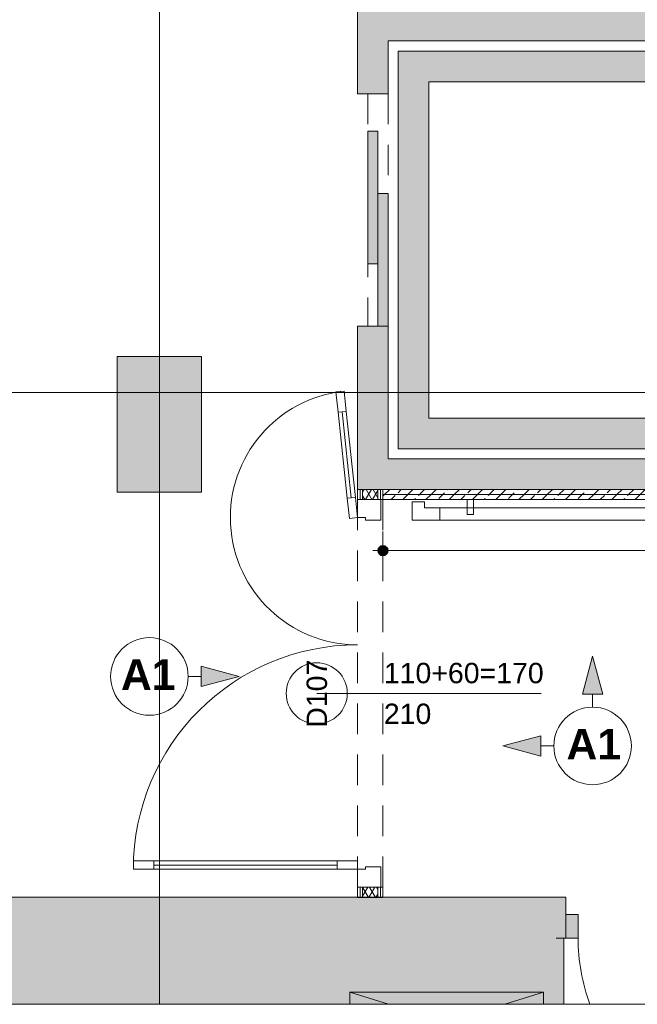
# Paper-space layout 'A-53 WYKOŃCZENIA ŚCIAN - PIĘTRO 8' of a CAD drawing. Header units: millimetres. Extents: x 0 to 420, y 0 to 297.
# Tile 6 of 11: x 185 to 215, y 107 to 155. Entities that reach past the tile are written whole.
import ezdxf
from ezdxf.xclip import XClip

# ---------------------------------------------------------------- set-up
doc = ezdxf.new("R2010")
doc.units = ezdxf.units.MM
doc.header["$MEASUREMENT"] = 0
doc.header["$XCLIPFRAME"] = 0
for name, pattern in [('DASHDOTX2', [1000, 500, -250, 0, -250]), ('Przer. długie kreski', [2.5, 1.5, -1]), ('PRZERYWANA_DU_A', [550, 350.0000000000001, -199.9999999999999])]:
    doc.linetypes.add(name, pattern=pattern)
for name, color, linetype, lineweight in [('0_Nr_pióra__2', 8, 'Continuous', 13), ('A__OKŁADZINY ŚCIAN_Nr_pióra__1', 7, 'Continuous', 20), ('A_winda_Nr_pióra__1', 7, 'Continuous', 20), ('A_wyposażenie_Nr_pióra__2', 8, 'Continuous', 13), ('A_ściany proj_Nr_pióra__1', 7, 'Continuous', 20), ('A_ściany proj_Nr_pióra__2', 8, 'Continuous', 13), ('A_ściany_Nr_pióra__1', 7, 'Continuous', 20), ('Drzwi Archicad_Nr_pióra__1', 7, 'Continuous', 20), ('Drzwi Archicad_Nr_pióra__3', 252, 'Continuous', 13), ('Znaczniki drzwi Archicada_Nr_pióra__3', 252, 'Continuous', 13)]:
    doc.layers.add(name, color=color, linetype=linetype, lineweight=lineweight)
for name, color, linetype in [('A__OKŁADZINY ŚCIAN', 7, 'Continuous'), ('A_podrys', 7, 'Continuous'), ('A_winda', 7, 'Continuous'), ('A_wyposażenie', 7, 'Continuous'), ('A_ściany', 7, 'Continuous'), ('A_ściany proj', 7, 'Continuous'), ('Drzwi Archicad', 7, 'Continuous')]:
    doc.layers.add(name, color=color, linetype=linetype)
for name, color, linetype, lineweight, true_color in [('A__OKŁADZINY ŚCIAN_Nr_pióra__7', 7, 'Continuous', 18, 0x171717), ('A_osie_Nr_pióra__16', 7, 'Continuous', 5, 0x0f0f0f), ('A_ściany proj_Nr_pióra__10', 7, 'Continuous', 13, 0x4b4b4b), ('A_ściany proj_Nr_pióra__21', 7, 'Continuous', 5, 0xb0b0b0), ('AR ODBOJOPORĘCZ_Nr_pióra__10', 7, 'Continuous', 13, 0x4b4b4b)]:
    doc.layers.add(name, color=color, linetype=linetype, lineweight=lineweight, true_color=true_color)
doc.styles.add('STYL_AUTOMATYCZNY_3', font='arial.ttf')
doc.styles.add('STYL_AUTOMATYCZNY_4', font='arial.ttf')
pattern_1 = [(45, (-1583.692294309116, -271.8868056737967), (-0.5702462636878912, 0.5702462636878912), []), (45, (-1583.122044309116, -271.8868056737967), (-0.5702462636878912, 0.5702462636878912), [0.4032300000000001, -0.20161])]
pattern_2 = [(0, (-1583.692294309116, -271.8868056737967), (0, 1), [0, -1])]
pattern_3 = [(60.00000000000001, (-1583.692294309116, -271.8868056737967), (-0.2598076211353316, 0.1499999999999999), []), (120, (-1583.692294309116, -271.8868056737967), (0.2598076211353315, 0.15), [])]

# ---------------------------------------------------------------- blocks, each defined once
blk = doc.blocks.new('Rysunek_2_2', base_point=(-1583.692294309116, -271.8868056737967))
at = {"layer": 'A__OKŁADZINY ŚCIAN', "linetype": 'Continuous', "lineweight": 0, "true_color": 0x171717}
blk.add_hatch(color=250, dxfattribs=at).paths.add_polyline_path([(202.329814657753, 129.4380284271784), (202.3488447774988, 129.342357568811), (202.403037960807, 129.2612517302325), (202.4841437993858, 129.2070585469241), (202.5798146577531, 129.1880284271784), (202.6754855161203, 129.2070585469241), (202.7565913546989, 129.2612517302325), (202.8107845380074, 129.342357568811), (202.8298146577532, 129.4380284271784), (202.8107845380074, 129.5336992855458), (202.7565913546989, 129.6148051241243), (202.6754855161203, 129.6689983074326), (202.5798146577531, 129.6880284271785), (202.4841437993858, 129.6689983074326), (202.403037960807, 129.6148051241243), (202.3488447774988, 129.5336992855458)])
at = {"layer": 'A__OKŁADZINY ŚCIAN', "linetype": 'Continuous', "lineweight": 0, "true_color": 0x000000}
for points in [[(212.8682382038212, 124.2622819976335), (212.368238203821, 122.3962569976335), (213.3682382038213, 122.3962569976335)], [(195.5188162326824, 123.2669871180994), (193.6527912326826, 123.7669871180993), (193.6527912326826, 122.7669871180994)], [(208.4654096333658, 119.8594534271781), (210.3314346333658, 119.3594534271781), (210.3314346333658, 120.3594534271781)]]:
    blk.add_hatch(color=18, dxfattribs=at).paths.add_polyline_path(points)
at = {"layer": 'A_winda', "linetype": 'Continuous', "lineweight": 0, "true_color": 0xfdfdfd}
h = blk.add_hatch(color=7, dxfattribs=at)
h.paths.add_polyline_path([(203.3298146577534, 153.9380284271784), (203.3298146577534, 134.4380284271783), (230.419039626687, 134.4380284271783), (230.419039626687, 153.9380284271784)])
h.paths.add_polyline_path([(228.9190396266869, 152.4380284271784), (228.9190396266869, 135.9380284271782), (204.8298146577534, 135.9380284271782), (204.8298146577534, 152.4380284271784)], flags=0)
for points in [[(201.8298146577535, 150.0074657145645), (201.8298146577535, 143.5074657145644), (202.3298146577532, 143.5074657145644), (202.3298146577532, 150.0074657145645)], [(202.3298146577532, 146.9480284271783), (202.3298146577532, 140.4480284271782), (202.8298146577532, 140.4480284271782), (202.8298146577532, 146.9480284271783)]]:
    blk.add_hatch(color=7, dxfattribs=at).paths.add_polyline_path(points)
at = {"layer": 'A_wyposażenie', "linetype": 'Continuous', "lineweight": 0, "true_color": 0xfdfdfd}
blk.add_hatch(color=7, dxfattribs=at).paths.add_polyline_path([(200.9548130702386, 107.7882817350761), (200.9548130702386, 107.1880270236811), (210.4548141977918, 107.1880270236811), (210.4548141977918, 107.7882817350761)])
at = {"layer": 'A_ściany', "linetype": 'Continuous', "lineweight": 0, "true_color": 0x000000}
for points in [[(201.3298146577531, 157.8480286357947), (201.3298146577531, 151.8480284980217), (202.8298145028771, 151.8480284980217), (202.8298145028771, 157.8480286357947)], [(202.8298146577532, 154.4380284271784), (230.9190396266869, 154.4380284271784), (230.9190396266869, 155.9380284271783), (202.8298146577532, 155.9380284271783)], [(201.3298146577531, 132.4380284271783), (202.8298145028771, 133.9380282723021), (202.8298145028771, 140.4480284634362), (201.3298146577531, 140.4480284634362)], [(189.5398146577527, 138.9557879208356), (189.5398146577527, 132.2991848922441), (193.6698146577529, 132.2991848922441), (193.6698146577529, 138.9557879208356)], [(230.9190396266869, 133.9380284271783), (202.8298146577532, 133.9380284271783), (201.3298146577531, 132.4380284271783), (232.9190396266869, 132.4380284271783)], [(183.1848142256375, 107.1880281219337), (211.4548145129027, 107.1880281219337), (211.4548145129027, 112.4380288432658), (183.1848142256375, 112.4380288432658)], [(211.4548146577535, 112.4380284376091), (211.4548146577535, 110.4380284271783), (211.554814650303, 110.4380284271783), (211.554814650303, 112.4380284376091)]]:
    blk.add_hatch(color=18, dxfattribs=at).paths.add_polyline_path(points)
at = {"layer": 'A_ściany proj', "linetype": 'Continuous', "lineweight": 13}
h = blk.add_hatch(dxfattribs=at)
h.set_pattern_fill('gypsum_0002', color=8, style=0, pattern_type=2)
h.set_pattern_definition(pattern_2)
h.paths.add_polyline_path([(201.3298146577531, 132.4378893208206), (201.3298146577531, 131.9378892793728), (201.4548145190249, 131.9378892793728), (201.4548145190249, 132.4378893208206)])
h = blk.add_hatch(dxfattribs=at)
h.set_pattern_fill('gypsum_0002', color=8, style=0, pattern_type=2)
h.set_pattern_definition(pattern_2)
h.paths.add_polyline_path([(201.5798146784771, 132.4378893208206), (201.4548145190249, 132.4378893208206), (201.4548145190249, 131.9378892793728), (201.5798146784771, 131.9378892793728)])
h = blk.add_hatch(dxfattribs=at)
h.set_pattern_fill('batt_insulation_0002', color=8, style=0, pattern_type=2)
h.set_pattern_definition(pattern_3)
h.paths.add_polyline_path([(201.5798146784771, 132.4378893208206), (201.5798146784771, 131.9378892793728), (202.3298147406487, 131.9378892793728), (202.3298147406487, 132.4378893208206)])
h = blk.add_hatch(dxfattribs=at)
h.set_pattern_fill('gypsum_0002', color=8, style=0, pattern_type=2)
h.set_pattern_definition(pattern_2)
h.paths.add_polyline_path([(202.3298147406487, 132.4378893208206), (202.3298147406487, 131.9378892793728), (202.4548146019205, 131.9378892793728), (202.4548146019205, 132.4378893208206)])
h = blk.add_hatch(dxfattribs=at)
h.set_pattern_fill('gypsum_0002', color=8, style=0, pattern_type=2)
h.set_pattern_definition(pattern_2)
h.paths.add_polyline_path([(202.4548146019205, 132.4378893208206), (202.4548146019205, 131.9378892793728), (202.5798147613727, 131.9378892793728), (202.5798147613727, 132.4378893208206)])
at = {"layer": 'A_ściany proj', "linetype": 'Continuous', "lineweight": 0, "true_color": 0x4b4b4b}
h = blk.add_hatch(dxfattribs=at)
h.set_pattern_fill('FP_65_0002', color=251, style=0, pattern_type=2)
h.set_pattern_definition(pattern_1)
h.paths.add_polyline_path([(232.9190396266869, 132.4380284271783), (202.5798146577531, 132.4380284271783), (202.5798146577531, 132.1880284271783), (233.169039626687, 132.1880284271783)])
h = blk.add_hatch(dxfattribs=at)
h.set_pattern_fill('FP_65_0002', color=251, style=0, pattern_type=2)
h.set_pattern_definition(pattern_1)
h.paths.add_polyline_path([(202.5798146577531, 131.9380284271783), (233.4190396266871, 131.9380284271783), (233.1690396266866, 132.1880284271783), (202.5798146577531, 132.1880284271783)])
at = {"layer": 'A_ściany proj', "linetype": 'Continuous', "lineweight": 13}
h = blk.add_hatch(dxfattribs=at)
h.set_pattern_fill('gypsum_0002', color=8, style=0, pattern_type=2)
h.set_pattern_definition(pattern_2)
h.paths.add_polyline_path([(201.3298146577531, 112.4273678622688), (201.4548145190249, 112.4273678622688), (201.4548145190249, 112.9378891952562), (201.3298146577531, 112.9378891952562)])
h = blk.add_hatch(dxfattribs=at)
h.set_pattern_fill('gypsum_0002', color=8, style=0, pattern_type=2)
h.set_pattern_definition(pattern_2)
h.paths.add_polyline_path([(201.4548145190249, 112.9378891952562), (201.4548145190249, 112.4273678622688), (201.5798146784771, 112.4273678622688), (201.5798146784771, 112.9378891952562)])
h = blk.add_hatch(dxfattribs=at)
h.set_pattern_fill('batt_insulation_0002', color=8, style=0, pattern_type=2)
h.set_pattern_definition(pattern_3)
h.paths.add_polyline_path([(201.5798146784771, 112.4273678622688), (202.3298147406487, 112.4273678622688), (202.3298147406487, 112.9378891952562), (201.5798146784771, 112.9378891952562)])
h = blk.add_hatch(dxfattribs=at)
h.set_pattern_fill('gypsum_0002', color=8, style=0, pattern_type=2)
h.set_pattern_definition(pattern_2)
h.paths.add_polyline_path([(202.3298147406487, 112.4273678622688), (202.4548146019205, 112.4273678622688), (202.4548146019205, 112.9378891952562), (202.3298147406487, 112.9378891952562)])
h = blk.add_hatch(dxfattribs=at)
h.set_pattern_fill('gypsum_0002', color=8, style=0, pattern_type=2)
h.set_pattern_definition(pattern_2)
h.paths.add_polyline_path([(202.4548146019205, 112.4273678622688), (202.5798147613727, 112.4273678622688), (202.5798147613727, 112.9378891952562), (202.4548146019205, 112.9378891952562)])
at = {"layer": 'Drzwi Archicad', "linetype": 'Continuous', "lineweight": 0, "true_color": 0xfdfdfd}
blk.add_hatch(color=7, dxfattribs=at).paths.add_polyline_path([(211.5548146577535, 111.5880284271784), (211.5548146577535, 110.4380284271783), (212.1548146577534, 110.4380284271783), (212.1548146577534, 111.5880284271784)])
at = {"layer": '0_Nr_pióra__2', "color": 8, "linetype": 'PRZERYWANA_DU_A', "lineweight": 13, "flags": 128}
for points in [[(158.4338294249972, 107.1880284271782), (193.4338294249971, 107.1880284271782)], [(193.4338294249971, 107.1880284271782), (285.499039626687, 107.1880284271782)]]:
    blk.add_lwpolyline(points, dxfattribs=at)
at = {"layer": 'A__OKŁADZINY ŚCIAN_Nr_pióra__1', "color": 7, "linetype": 'Continuous', "lineweight": 20}
for p, q in [((212.8682382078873, 124.2622819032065), (212.3682399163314, 122.3962563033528)), ((212.8682382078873, 124.2622819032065), (213.3682364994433, 122.3962563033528)), ((193.6527913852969, 122.7669856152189), (193.6527913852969, 123.7669859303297)), ((195.5188169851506, 123.2669876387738), (193.6527913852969, 123.7669859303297)), ((193.0188180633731, 123.2669876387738), (193.6527913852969, 123.2669876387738)), ((195.5188169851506, 123.2669876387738), (193.6527913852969, 122.7669856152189)), ((213.3682364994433, 122.3962563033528), (212.3682399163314, 122.3962563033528)), ((212.8682382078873, 121.7622829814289), (212.8682382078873, 122.3962563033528)), ((208.4654087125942, 119.8594524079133), (210.3314343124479, 120.3594544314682)), ((210.3314343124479, 120.3594544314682), (210.3314343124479, 119.3594541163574)), ((208.4654087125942, 119.8594524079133), (210.3314343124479, 119.3594541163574)), ((210.9654113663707, 119.8594524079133), (210.3314343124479, 119.8594524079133))]:
    blk.add_line(p, q, dxfattribs=at)
for centre in [(191.1159876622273, 123.2669871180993), (212.8682382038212, 119.8594534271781)]:
    blk.add_circle(centre, 1.902828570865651, dxfattribs=at)
at = {"layer": 'A__OKŁADZINY ŚCIAN_Nr_pióra__7', "color": 250, "linetype": 'Continuous', "lineweight": 18, "true_color": 0x171717}
for p, q in [((202.5798149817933, 129.688029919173), (202.5798149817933, 130.3755275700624)), ((202.0798129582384, 129.4380270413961), (202.3298158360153, 129.4380270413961)), ((202.8298141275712, 129.4380270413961), (233.1690398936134, 129.4380270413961)), ((202.5798149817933, 128.5005302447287), (202.5798149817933, 129.1880278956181))]:
    blk.add_line(p, q, dxfattribs=at)
blk.add_circle((202.5798146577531, 129.4380284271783), 0.25, dxfattribs=at)
at = {"layer": 'A_osie_Nr_pióra__16', "color": 250, "linetype": 'DASHDOTX2', "lineweight": 5, "true_color": 0x0f0f0f}
for p, q in [((191.6048159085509, 256.6460061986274), (191.6048159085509, 107.1880280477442)), ((285.4990387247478, 137.1880319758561), (61.30014718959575, 137.1880319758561))]:
    blk.add_line(p, q, dxfattribs=at)
at = {"layer": 'A_winda_Nr_pióra__1', "color": 7, "linetype": 'Przer. długie kreski', "lineweight": 20}
for p, q in [((201.8298138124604, 151.8480276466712), (201.8298138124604, 140.4480285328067)), ((202.8298141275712, 151.8480276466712), (202.8298141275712, 140.8480279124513))]:
    blk.add_line(p, q, dxfattribs=at)
at = {"layer": 'A_winda_Nr_pióra__1', "color": 7, "linetype": 'PRZERYWANA_DU_A', "lineweight": 20, "flags": 128}
for points in [[(203.3298146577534, 153.9380284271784), (230.419039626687, 153.9380284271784), (230.419039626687, 134.4380284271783), (203.3298146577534, 134.4380284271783)], [(228.9190396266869, 152.4380284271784), (228.9190396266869, 135.9380284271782), (204.8298146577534, 135.9380284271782), (204.8298146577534, 152.4380284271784)]]:
    blk.add_lwpolyline(points, close=True, dxfattribs=at)
at = {"layer": 'A_winda_Nr_pióra__1', "color": 7, "linetype": 'Continuous', "lineweight": 20, "flags": 128}
for points in [[(201.8298146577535, 150.0074657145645), (201.8298146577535, 143.5074657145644), (202.3298146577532, 143.5074657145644), (202.3298146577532, 150.0074657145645)], [(202.3298146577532, 146.9480284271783), (202.3298146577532, 140.4480284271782), (202.8298146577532, 140.4480284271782), (202.8298146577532, 146.9480284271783)]]:
    blk.add_lwpolyline(points, close=True, dxfattribs=at)
at = {"layer": 'A_wyposażenie_Nr_pióra__2', "color": 8, "linetype": 'Continuous', "lineweight": 13}
for p, q in [((200.9548130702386, 107.7882817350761), (202.8556209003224, 107.1880270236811)), ((210.4548141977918, 107.7882817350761), (208.554010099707, 107.1880270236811))]:
    blk.add_line(p, q, dxfattribs=at)
at = {"layer": 'A_wyposażenie_Nr_pióra__2', "color": 8, "linetype": 'Continuous', "lineweight": 13, "flags": 128}
blk.add_lwpolyline([(200.9548146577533, 107.1880284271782), (200.9548146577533, 107.7882807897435), (210.4548146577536, 107.7882807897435), (210.4548146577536, 107.1880284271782)], dxfattribs=at)
at = {"layer": 'A_ściany proj_Nr_pióra__1', "color": 7, "linetype": 'Continuous', "lineweight": 20, "flags": 128}
for points in [[(201.3298146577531, 132.4378893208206), (201.3298146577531, 131.9378892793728)], [(232.9190396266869, 132.4380284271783), (202.5798146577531, 132.4380284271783)], [(202.5798146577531, 131.9378892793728), (202.5798146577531, 132.4378893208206)], [(202.5798146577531, 131.9380284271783), (233.4190396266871, 131.9380284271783)], [(201.3298146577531, 112.9378891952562), (201.3298146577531, 112.4273678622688)], [(202.5798146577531, 112.4273678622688), (202.5798146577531, 112.9378891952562)]]:
    blk.add_lwpolyline(points, dxfattribs=at)
at = {"layer": 'A_ściany proj_Nr_pióra__10', "color": 251, "linetype": 'Continuous', "lineweight": 13, "true_color": 0x4b4b4b}
for p, q in [((233.1690398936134, 132.1880288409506), (202.5798149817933, 132.1880288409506)), ((202.5798149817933, 132.1880288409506), (233.1690398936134, 132.1880288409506))]:
    blk.add_line(p, q, dxfattribs=at)
at = {"layer": 'A_ściany proj_Nr_pióra__2', "color": 8, "linetype": 'Continuous', "lineweight": 13, "flags": 128}
for points in [[(202.5798146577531, 132.4380284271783), (202.5798146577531, 132.1880284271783)], [(202.5798146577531, 132.1880284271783), (202.5798146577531, 131.9380284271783)]]:
    blk.add_lwpolyline(points, dxfattribs=at)
at = {"layer": 'A_ściany proj_Nr_pióra__21', "color": 253, "linetype": 'Continuous', "lineweight": 5, "true_color": 0xb0b0b0}
for p, q in [((201.4548150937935, 132.4378899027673), (201.4548150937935, 131.9378878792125)), ((201.5798146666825, 132.4378899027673), (201.5798146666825, 131.9378878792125)), ((202.3298158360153, 131.9378878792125), (202.3298158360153, 132.4378899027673)), ((202.4548154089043, 131.9378878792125), (202.4548154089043, 132.4378899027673)), ((201.3298155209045, 131.9378878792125), (201.4548150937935, 131.9378878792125)), ((201.4548150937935, 131.9378878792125), (201.5798146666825, 131.9378878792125)), ((201.5798146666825, 131.9378878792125), (202.3298158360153, 131.9378878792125)), ((202.3298158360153, 131.9378878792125), (202.4548154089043, 131.9378878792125)), ((202.4548154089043, 131.9378878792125), (202.4798160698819, 131.9378878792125)), ((202.4798160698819, 131.9378878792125), (202.5798149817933, 131.9378878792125)), ((201.3298155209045, 112.9378893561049), (201.4548150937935, 112.9378893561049)), ((201.4548150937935, 112.9378893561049), (201.4548150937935, 112.4273668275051)), ((201.4548150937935, 112.9378893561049), (201.5798146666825, 112.9378893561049)), ((201.5798146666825, 112.9378893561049), (201.5798146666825, 112.4273668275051)), ((201.5798146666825, 112.9378893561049), (202.3298158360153, 112.9378893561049)), ((202.3298158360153, 112.4273668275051), (202.3298158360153, 112.9378893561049)), ((202.3298158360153, 112.9378893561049), (202.4548154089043, 112.9378893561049)), ((202.4548154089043, 112.4273668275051), (202.4548154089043, 112.9378893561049)), ((202.4548154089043, 112.9378893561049), (202.4798160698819, 112.9378893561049)), ((202.4798160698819, 112.9378893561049), (202.5798149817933, 112.9378893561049))]:
    blk.add_line(p, q, dxfattribs=at)
at = {"layer": 'A_ściany proj_Nr_pióra__21', "color": 253, "linetype": 'Continuous', "lineweight": 5, "true_color": 0xb0b0b0, "flags": 128}
for points in [[(201.454814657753, 132.4378893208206), (201.3298146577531, 132.4378893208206)], [(201.5798146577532, 132.4378893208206), (201.454814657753, 132.4378893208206)], [(202.329814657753, 132.4378893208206), (201.5798146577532, 132.4378893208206)], [(202.4548146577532, 132.4378893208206), (202.329814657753, 132.4378893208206)], [(202.5798146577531, 132.4378893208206), (202.4548146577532, 132.4378893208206)], [(201.454814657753, 112.4273678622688), (201.3298146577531, 112.4273678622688)], [(201.5798146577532, 112.4273678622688), (201.454814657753, 112.4273678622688)], [(202.329814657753, 112.4273678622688), (201.5798146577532, 112.4273678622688)], [(202.4548146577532, 112.4273678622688), (202.329814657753, 112.4273678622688)], [(202.5798146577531, 112.4273678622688), (202.4548146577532, 112.4273678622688)]]:
    blk.add_lwpolyline(points, dxfattribs=at)
at = {"layer": 'A_ściany_Nr_pióra__1', "color": 7, "linetype": 'Continuous', "lineweight": 20}
for p, q in [((202.8298141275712, 151.8480276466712), (201.3298155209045, 151.8480276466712)), ((202.8298141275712, 140.4480285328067), (201.3298155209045, 140.4480285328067)), ((211.5548134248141, 112.4380291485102), (211.1848155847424, 112.4380291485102)), ((211.5548134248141, 111.588029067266), (211.5548134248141, 112.4380291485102)), ((211.5548134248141, 110.4380285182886), (211.5548134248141, 111.588029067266)), ((211.5548134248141, 110.4380285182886), (211.0848129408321, 110.4380285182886))]:
    blk.add_line(p, q, dxfattribs=at)
at = {"layer": 'A_ściany_Nr_pióra__1', "color": 7, "linetype": 'Continuous', "lineweight": 20, "flags": 128}
for points in [[(201.3298146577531, 157.8480286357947), (201.3298146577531, 151.8480286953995)], [(202.8298146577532, 151.8480285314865), (202.8298146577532, 154.4380284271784)], [(202.8298146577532, 154.4380284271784), (230.9190396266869, 154.4380284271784)], [(201.3298146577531, 140.4480286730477), (201.3298146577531, 132.4380284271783)], [(202.8298146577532, 133.9380284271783), (202.8298146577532, 140.4480283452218)], [(189.5398146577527, 138.9557879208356), (189.5398146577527, 132.2991848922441)], [(193.6698146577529, 138.9557879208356), (189.5398146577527, 138.9557879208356)], [(193.6698146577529, 132.2991848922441), (193.6698146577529, 138.9557879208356)], [(230.9190396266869, 133.9380284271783), (202.8298146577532, 133.9380284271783)], [(201.3298146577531, 132.4380284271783), (232.9190396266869, 132.4380284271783)], [(189.5398146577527, 132.2991848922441), (193.6698146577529, 132.2991848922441)], [(211.4548146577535, 112.4380284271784), (183.1848146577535, 112.4380284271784)], [(211.554814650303, 112.4380284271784), (211.4548146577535, 112.4380284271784)], [(211.4548146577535, 107.1880284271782), (211.4548146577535, 110.4380284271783)], [(211.4548146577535, 110.4380284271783), (211.554814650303, 110.4380284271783)]]:
    blk.add_lwpolyline(points, dxfattribs=at)
at = {"layer": 'AR ODBOJOPORĘCZ_Nr_pióra__10', "color": 251, "linetype": 'Continuous', "lineweight": 13, "true_color": 0x4b4b4b}
for p, q in [((204.0188140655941, 131.8345898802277), (204.6127542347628, 131.8345898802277)), ((204.0188140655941, 131.8345898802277), (204.0188140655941, 130.9380293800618)), ((204.019052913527, 131.8345898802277), (204.019052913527, 130.9382682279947)), ((204.6127542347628, 131.8345898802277), (204.6127542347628, 131.5319658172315)), ((206.7188779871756, 131.9380296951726), (207.0188784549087, 131.9380296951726)), ((206.7188779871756, 131.2079312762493), (206.7188779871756, 131.9380296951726)), ((207.0188784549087, 131.2079312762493), (207.0188784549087, 131.9380296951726)), ((204.6127542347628, 131.5319658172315), (230.8251019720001, 131.5319658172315)), ((205.3688758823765, 131.5319658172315), (205.3688758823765, 130.9380293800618)), ((204.019052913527, 130.9382682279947), (231.4190384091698, 130.9380293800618)), ((204.019052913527, 130.9382682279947), (231.4187995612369, 130.9382682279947)), ((206.7188779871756, 131.2079312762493), (207.0188784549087, 131.2079312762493))]:
    blk.add_line(p, q, dxfattribs=at)
at = {"layer": 'Drzwi Archicad_Nr_pióra__1', "color": 7, "linetype": 'Continuous', "lineweight": 20}
for p, q in [((202.8298141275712, 151.8480276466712), (201.3298155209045, 151.8480276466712)), ((202.8298141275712, 140.4480285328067), (201.3298155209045, 140.4480285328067)), ((211.5548134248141, 112.4380291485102), (211.1848155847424, 112.4380291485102)), ((211.5548134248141, 112.4380291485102), (211.1848155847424, 112.4380291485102)), ((211.5548134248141, 111.588029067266), (211.5548134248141, 112.4380291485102)), ((211.5548134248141, 111.588029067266), (211.5548134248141, 112.4380291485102)), ((211.5548134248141, 111.588029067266), (212.1548143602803, 111.588029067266)), ((211.5548134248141, 110.4380285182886), (211.5548134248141, 111.588029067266)), ((211.5548134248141, 110.4380285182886), (211.5548134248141, 111.588029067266)), ((211.5548134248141, 110.4380285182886), (211.5548134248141, 111.588029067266)), ((212.1548143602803, 111.588029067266), (212.1548143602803, 110.4380285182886)), ((211.5548134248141, 110.4380285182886), (211.0848129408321, 110.4380285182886)), ((211.5548134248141, 110.4380285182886), (211.0848129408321, 110.4380285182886)), ((212.1548143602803, 110.4380285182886), (211.5548134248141, 110.4380285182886))]:
    blk.add_line(p, q, dxfattribs=at)
blk.add_arc((221.5548146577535, 110.4380284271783), 9.4, 180, 200.2272604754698, dxfattribs=at)
at = {"layer": 'Drzwi Archicad_Nr_pióra__3', "color": 252, "linetype": 'Continuous', "lineweight": 13}
for p, q in [((200.2738538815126, 137.2208869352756), (200.671621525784, 137.2630809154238)), ((200.3793313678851, 136.2264659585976), (200.2738538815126, 137.2208869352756)), ((200.671621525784, 137.2630809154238), (200.7770990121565, 136.2686562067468)), ((200.7770990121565, 136.2686562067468), (200.3793313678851, 136.2264659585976)), ((200.5782170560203, 136.2475629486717), (201.0254523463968, 132.0312139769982)), ((200.8265666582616, 132.0101169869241), (201.224334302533, 132.0523109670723)), ((200.9320478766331, 131.0156960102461), (200.8265666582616, 132.0101169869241)), ((201.224334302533, 132.0523109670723), (201.3298155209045, 131.0578899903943)), ((201.3298155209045, 131.0578899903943), (201.3298155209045, 131.9378878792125)), ((201.3298155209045, 131.9378878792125), (202.4798160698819, 131.9378878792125)), ((201.3298155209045, 131.9378878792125), (201.4548150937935, 131.9378878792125)), ((201.3298155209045, 131.9378878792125), (201.4548150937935, 131.9378878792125)), ((201.4548150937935, 131.9378878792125), (201.5798146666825, 131.9378878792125)), ((201.4548150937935, 131.9378878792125), (201.5798146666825, 131.9378878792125)), ((201.5798146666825, 131.9378878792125), (202.3298158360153, 131.9378878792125)), ((201.5798146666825, 131.9378878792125), (202.3298158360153, 131.9378878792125)), ((202.3298158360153, 131.9378878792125), (202.4548154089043, 131.9378878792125)), ((202.3298158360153, 131.9378878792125), (202.4548154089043, 131.9378878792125)), ((202.4548154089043, 131.9378878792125), (202.4798160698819, 131.9378878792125)), ((202.4548154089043, 131.9378878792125), (202.4798160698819, 131.9378878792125)), ((202.4798160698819, 131.9378878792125), (202.4798160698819, 130.9378875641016)), ((202.4798160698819, 131.9378878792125), (202.5798149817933, 131.9378878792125)), ((201.3298155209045, 131.0578899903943), (200.9320478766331, 131.0156960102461)), ((201.729814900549, 131.0578899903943), (201.3298155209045, 131.0578899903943)), ((201.729814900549, 130.9378875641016), (201.729814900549, 131.0578899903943)), ((202.4798160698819, 130.9378875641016), (201.729814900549, 130.9378875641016)), ((191.3298161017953, 114.2178903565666), (190.3298157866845, 114.2178903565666)), ((190.3298157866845, 114.2178903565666), (190.3298157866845, 113.817890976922)), ((191.3298161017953, 113.817890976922), (191.3298161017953, 114.2178903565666)), ((191.3298161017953, 114.0178888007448), (200.3298152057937, 114.0178888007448)), ((201.3298155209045, 114.2178903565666), (200.3298152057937, 114.2178903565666)), ((200.3298152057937, 114.2178903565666), (200.3298152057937, 113.817890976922)), ((201.3298155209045, 113.817890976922), (201.3298155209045, 114.2178903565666)), ((190.3298157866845, 113.817890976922), (191.3298161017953, 113.817890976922)), ((200.3298152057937, 113.817890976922), (201.3298155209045, 113.817890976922)), ((201.3298155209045, 112.9378893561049), (201.3298155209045, 113.817890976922)), ((201.3298155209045, 113.817890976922), (201.729814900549, 113.817890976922)), ((201.729814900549, 113.817890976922), (201.729814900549, 113.9378896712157)), ((201.729814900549, 113.9378896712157), (202.4798160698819, 113.9378896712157)), ((202.4798160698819, 113.9378896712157), (202.4798160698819, 112.9378893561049)), ((202.4798160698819, 112.9378893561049), (201.3298155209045, 112.9378893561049)), ((201.3298155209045, 112.9378893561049), (201.4548150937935, 112.9378893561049)), ((201.3298155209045, 112.9378893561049), (201.4548150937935, 112.9378893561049)), ((201.4548150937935, 112.9378893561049), (201.5798146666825, 112.9378893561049)), ((201.4548150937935, 112.9378893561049), (201.5798146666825, 112.9378893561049)), ((201.5798146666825, 112.9378893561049), (202.3298158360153, 112.9378893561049)), ((201.5798146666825, 112.9378893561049), (202.3298158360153, 112.9378893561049)), ((202.3298158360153, 112.9378893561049), (202.4548154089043, 112.9378893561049)), ((202.3298158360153, 112.9378893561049), (202.4548154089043, 112.9378893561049)), ((202.4548154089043, 112.9378893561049), (202.4798160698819, 112.9378893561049)), ((202.4548154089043, 112.9378893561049), (202.4798160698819, 112.9378893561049)), ((202.4798160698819, 112.9378893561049), (202.5798149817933, 112.9378893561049))]:
    blk.add_line(p, q, dxfattribs=at)
at = {"layer": 'Drzwi Archicad_Nr_pióra__3', "color": 252, "linetype": 'Przer. długie kreski', "lineweight": 13}
for p, q in [((201.3298155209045, 131.9378878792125), (201.3298155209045, 112.9378893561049)), ((202.5798149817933, 131.9378878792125), (202.5798149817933, 112.9378893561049))]:
    blk.add_line(p, q, dxfattribs=at)
at = {"layer": 'Drzwi Archicad_Nr_pióra__3', "color": 252, "linetype": 'Continuous', "lineweight": 13, "flags": 128}
for points in [[(200.5782161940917, 136.2475617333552), (201.0254505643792, 132.0312148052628), (200.8265662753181, 132.0101188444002), (200.3793319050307, 136.2264657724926)], [(200.7771004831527, 136.2686576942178), (201.2243348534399, 132.0523107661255), (201.0254505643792, 132.0312148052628), (200.5782161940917, 136.2475617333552)], [(191.3298146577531, 114.0178893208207), (200.3298146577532, 114.0178893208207), (200.3298146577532, 114.2178893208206), (191.3298146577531, 114.2178893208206)], [(191.3298146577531, 113.8178893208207), (200.3298146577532, 113.8178893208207), (200.3298146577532, 114.0178893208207), (191.3298146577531, 114.0178893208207)]]:
    blk.add_lwpolyline(points, close=True, dxfattribs=at)
at = {"layer": 'Drzwi Archicad_Nr_pióra__3', "color": 252, "linetype": 'Continuous', "lineweight": 13}
for centre, radius, start, end in [((201.3298146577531, 131.0578893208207), 6.240000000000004, 96.05481083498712, 270), ((201.3298146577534, 113.8178893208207), 10.99999999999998, 90, 180)]:
    blk.add_arc(centre, radius, start, end, dxfattribs=at)
at = {"layer": 'Znaczniki drzwi Archicada_Nr_pióra__3', "color": 252, "linetype": 'Continuous', "lineweight": 13}
blk.add_line((199.3298148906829, 122.4378904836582), (210.3412084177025, 122.4378904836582), dxfattribs=at)
at = {"layer": 'Znaczniki drzwi Archicada_Nr_pióra__3', "color": 252, "linetype": 'Continuous', "lineweight": 13, "flags": 128}
blk.add_lwpolyline([(199.3298146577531, 123.9378893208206, 0.9999999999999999), (199.3298146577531, 120.9378893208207, 0.9999999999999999)], format="xyb", close=True, dxfattribs=at)
at = {"layer": 'A__OKŁADZINY ŚCIAN_Nr_pióra__1', "color": 7, "linetype": 'Continuous', "lineweight": 20, "char_height": 1.5, "style": 'STYL_AUTOMATYCZNY_3'}
for s, insert, attachment_point in [('\\A1;{\\pqr;\\fArial|b1|i0|c238|p0;\\W1.000000;A1}', (192.3982776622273, 123.3527049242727), 6), ('\\A1;{\\pql;\\fArial|b1|i0|c238|p0;\\W1.000000;A1}', (211.5859482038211, 119.9451712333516), 4)]:
    blk.add_mtext(s, dxfattribs=dict(at, insert=insert, attachment_point=attachment_point))
at = {"layer": 'Znaczniki drzwi Archicada_Nr_pióra__3', "color": 252, "linetype": 'Continuous', "lineweight": 13, "insert": (199.8470410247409, 120.7503843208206), "char_height": 1, "attachment_point": 7, "rotation": 90, "style": 'STYL_AUTOMATYCZNY_4'}
blk.add_mtext('\\A1;{\\pql;\\fArial CE|b0|i0|c238|p0;\\W1.000000;D107}', dxfattribs=at)
at = {"layer": 'Znaczniki drzwi Archicada_Nr_pióra__3', "color": 252, "linetype": 'Continuous', "lineweight": 13, "char_height": 1, "attachment_point": 7, "style": 'STYL_AUTOMATYCZNY_4'}
for s, insert in [('\\A1;{\\pql;\\fArial CE|b0|i0|c238|p0;\\W1.000000;110+60=170}', (202.6218131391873, 122.9206629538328)), ('\\A1;{\\pql;\\fArial CE|b0|i0|c238|p0;\\W1.000000;210}', (202.6218131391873, 120.9206629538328))]:
    blk.add_mtext(s, dxfattribs=dict(at, insert=insert))

psp = doc.layouts.new('A-53 WYKOŃCZENIA ŚCIAN - PIĘTRO 8')

# ---------------------------------------------------------------- block references
at = {"layer": 'A_podrys', "color": 37, "linetype": 'Continuous', "lineweight": 5, "true_color": 0x656532}
ref = psp.add_blockref('Rysunek_2_2', (-1583.692294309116, -271.8868056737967), dxfattribs=at)
XClip(ref).set_block_clipping_path([(35.04906837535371, 107.1880284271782), (285.4990396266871, 282.8970852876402)])

doc.saveas('drawing.dxf')
